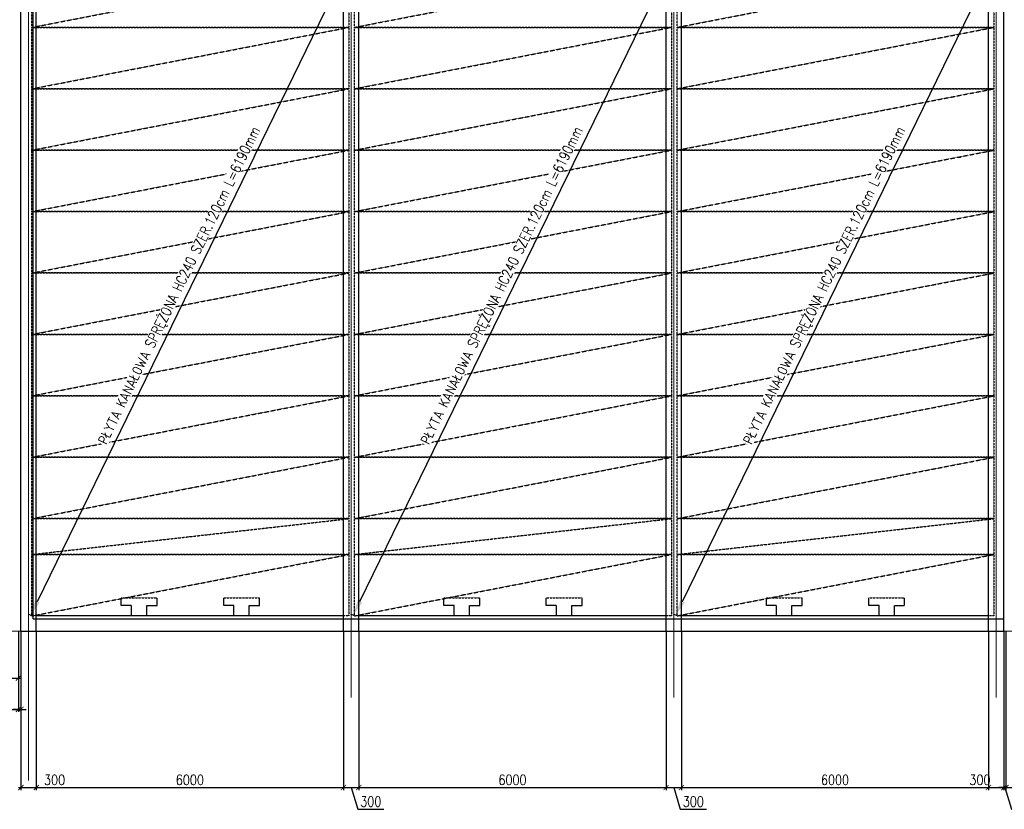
# Model space of a CAD drawing. Header units: millimetres. Extents: x -374129 to 1163271, y -112652 to 695637.
# Tile 3 of 256: x -175 to 19058, y -103479 to -88050. Entities that reach past the tile are written whole.
import ezdxf
from ezdxf import colors
from ezdxf.entities.mleader import LeaderData, LeaderLine
from ezdxf.math import Vec2, Vec3

# ---------------------------------------------------------------- set-up
doc = ezdxf.new("R2010")
doc.units = ezdxf.units.MM
doc.header["$PDMODE"] = 4
for name, pattern in [('ACAD_ISO04W100', [30, 24, -3, 0, -3]), ('DASHED', [0.75, 0.5, -0.25]), ('HIDDEN', [0.375, 0.25, -0.125])]:
    doc.linetypes.add(name, pattern=pattern)
for name, color, linetype in [('KRT_opisy', 146, 'Continuous'), ('KRT_plyty kanalow', 11, 'Continuous'), ('KRT_plyty SPK20', 7, 'Continuous'), ('KRT_sciany', 2, 'Continuous'), ('KRT_wymiary', 4, 'Continuous')]:
    doc.layers.add(name, color=color, linetype=linetype)
doc.layers.add('KRT_osie', color=55, linetype='ACAD_ISO04W100', lineweight=18)
doc.styles.add('WYMIAR', font='romans.shx', dxfattribs={"width": 0.8})
doc.dimstyles.new('KRT_1-100', dxfattribs={"dimscale": 100, "dimtxt": 2, "dimasz": 1, "dimexe": 0.5, "dimexo": 0, "dimgap": 0.5, "dimtad": 1, "dimdec": 1, "dimrnd": 0.1, "dimzin": 9, "dimdsep": 46, "dimtxsty": 'WYMIAR', "dimblk": 'ARCHTICK', "dimcen": 0.09, "dimdle": 0.5, "dimclrd": 1, "dimclre": 252, "dimclrt": 256, "dimadec": 0, "dimazin": 0, "dimtfac": 1, "dimtdec": 1, "dimtmove": 0, "dimatfit": 3, "dimfxl": 1, "dimtolj": 1, "dimtzin": 0, "dimarcsym": 0})

# ---------------------------------------------------------------- blocks, each defined once
blk = doc.blocks.new('_ArchTick')
at = {"color": 0, "linetype": 'ByBlock', "const_width": 0.15}
blk.add_lwpolyline([(-0.5, -0.5), (0.5, 0.5)], dxfattribs=at)
blk = doc.blocks.new('*D242')
at = {"layer": 'Defpoints', "color": 0, "transparency": 16777216}
for p in [(-4350, -100000), (-200, -100000), (-200, -100915)]:
    blk.add_point(p, dxfattribs=at)
at = {"layer": 'KRT_wymiary', "color": 252, "lineweight": -2, "transparency": 16777216}
for p, q in [((-4350, -100000), (-4350, -100965)), ((-200, -100000), (-200, -100965))]:
    blk.add_line(p, q, dxfattribs=at)
at = {"layer": 'KRT_wymiary', "color": 1, "lineweight": -2, "transparency": 16777216}
blk.add_line((-4400, -100915), (-150, -100915), dxfattribs=at)
at = {"layer": 'KRT_wymiary', "color": 1, "lineweight": -2, "transparency": 16777216, "xscale": 100, "yscale": 100, "zscale": 100, "rotation": 180}
blk.add_blockref('_ArchTick', (-4350, -100915), dxfattribs=at)
at = {"layer": 'KRT_wymiary', "color": 1, "lineweight": -2, "transparency": 16777216, "xscale": 100, "yscale": 100, "zscale": 100}
blk.add_blockref('_ArchTick', (-200, -100915), dxfattribs=at)
at = {"layer": 'KRT_wymiary', "transparency": 16777216, "insert": (-2275, -100765), "char_height": 200, "attachment_point": 5, "style": 'WYMIAR'}
blk.add_mtext('\\A1;4150', dxfattribs=at)
blk = doc.blocks.new('*D245')
at = {"layer": 'Defpoints', "color": 0, "transparency": 16777216}
for p in [(-11900, -100000), (-200, -100000), (-200, -101527)]:
    blk.add_point(p, dxfattribs=at)
at = {"layer": 'KRT_wymiary', "color": 252, "lineweight": -2, "transparency": 16777216}
for p, q in [((-11900, -100000), (-11900, -101577)), ((-200, -100000), (-200, -101577))]:
    blk.add_line(p, q, dxfattribs=at)
at = {"layer": 'KRT_wymiary', "color": 1, "lineweight": -2, "transparency": 16777216}
blk.add_line((-11950, -101527), (-150, -101527), dxfattribs=at)
at = {"layer": 'KRT_wymiary', "color": 1, "lineweight": -2, "transparency": 16777216, "xscale": 100, "yscale": 100, "zscale": 100, "rotation": 180}
blk.add_blockref('_ArchTick', (-11900, -101527), dxfattribs=at)
at = {"layer": 'KRT_wymiary', "color": 1, "lineweight": -2, "transparency": 16777216, "xscale": 100, "yscale": 100, "zscale": 100}
blk.add_blockref('_ArchTick', (-200, -101527), dxfattribs=at)
at = {"layer": 'KRT_wymiary', "transparency": 16777216, "insert": (-6050, -101377), "char_height": 200, "attachment_point": 5, "style": 'WYMIAR'}
blk.add_mtext('\\A1;11700', dxfattribs=at)
blk = doc.blocks.new('*D251')
at = {"layer": 'Defpoints', "color": 0, "transparency": 16777216}
for p in [(-150, -100000), (150, -100000), (150, -103054)]:
    blk.add_point(p, dxfattribs=at)
at = {"layer": 'KRT_wymiary', "color": 252, "lineweight": -2, "transparency": 16777216}
for p, q in [((-150, -100000), (-150, -103104)), ((150, -100000), (150, -103104))]:
    blk.add_line(p, q, dxfattribs=at)
at = {"layer": 'KRT_wymiary', "color": 1, "lineweight": -2, "transparency": 16777216}
for p, q in [((-200, -103054), (150, -103054)), ((150, -103054), (761, -103054))]:
    blk.add_line(p, q, dxfattribs=at)
at = {"layer": 'KRT_wymiary', "color": 1, "lineweight": -2, "transparency": 16777216, "xscale": 100, "yscale": 100, "zscale": 100, "rotation": 180}
blk.add_blockref('_ArchTick', (-150, -103054), dxfattribs=at)
at = {"layer": 'KRT_wymiary', "color": 1, "lineweight": -2, "transparency": 16777216, "xscale": 100, "yscale": 100, "zscale": 100}
blk.add_blockref('_ArchTick', (150, -103054), dxfattribs=at)
at = {"layer": 'KRT_wymiary', "transparency": 16777216, "insert": (506, -102904), "char_height": 200, "attachment_point": 5, "style": 'WYMIAR'}
blk.add_mtext('\\A1;300', dxfattribs=at)
blk = doc.blocks.new('*D252')
at = {"layer": 'Defpoints', "color": 0, "transparency": 16777216}
for p in [(-200, -100000), (-150, -101184), (-150, -101527)]:
    blk.add_point(p, dxfattribs=at)
at = {"layer": 'KRT_wymiary', "color": 252, "lineweight": -2, "transparency": 16777216}
for p, q in [((-200, -100000), (-200, -101577)), ((-150, -101184), (-150, -101577))]:
    blk.add_line(p, q, dxfattribs=at)
at = {"layer": 'KRT_wymiary', "color": 1, "lineweight": -2, "transparency": 16777216}
for p, q in [((-200, -101527), (-300, -101527)), ((-200, -101527), (-150, -101527)), ((-150, -101527), (-50, -101527))]:
    blk.add_line(p, q, dxfattribs=at)
at = {"layer": 'KRT_wymiary', "color": 1, "lineweight": -2, "transparency": 16777216, "xscale": 100, "yscale": 100, "zscale": 100}
blk.add_blockref('_ArchTick', (-200, -101527), dxfattribs=at)
at = {"layer": 'KRT_wymiary', "color": 1, "lineweight": -2, "transparency": 16777216, "xscale": 100, "yscale": 100, "zscale": 100, "rotation": 180}
blk.add_blockref('_ArchTick', (-150, -101527), dxfattribs=at)
at = {"layer": 'KRT_wymiary', "transparency": 16777216, "insert": (-464, -101377), "char_height": 200, "attachment_point": 5, "style": 'WYMIAR'}
blk.add_mtext('\\A1;50', dxfattribs=at)
blk = doc.blocks.new('*D253')
at = {"layer": 'Defpoints', "color": 0, "transparency": 16777216}
for p in [(150, -100000), (6150, -100000), (6150, -103054)]:
    blk.add_point(p, dxfattribs=at)
at = {"layer": 'KRT_wymiary', "color": 252, "lineweight": -2, "transparency": 16777216}
for p, q in [((150, -100000), (150, -103104)), ((6150, -100000), (6150, -103104))]:
    blk.add_line(p, q, dxfattribs=at)
at = {"layer": 'KRT_wymiary', "color": 1, "lineweight": -2, "transparency": 16777216}
blk.add_line((100, -103054), (6200, -103054), dxfattribs=at)
at = {"layer": 'KRT_wymiary', "color": 1, "lineweight": -2, "transparency": 16777216, "xscale": 100, "yscale": 100, "zscale": 100, "rotation": 180}
blk.add_blockref('_ArchTick', (150, -103054), dxfattribs=at)
at = {"layer": 'KRT_wymiary', "color": 1, "lineweight": -2, "transparency": 16777216, "xscale": 100, "yscale": 100, "zscale": 100}
blk.add_blockref('_ArchTick', (6150, -103054), dxfattribs=at)
at = {"layer": 'KRT_wymiary', "transparency": 16777216, "insert": (3150, -102904), "char_height": 200, "attachment_point": 5, "style": 'WYMIAR'}
blk.add_mtext('\\A1;6000', dxfattribs=at)
blk = doc.blocks.new('*D254')
at = {"layer": 'Defpoints', "color": 0, "transparency": 16777216}
for p in [(6150, -100000), (6450, -100000), (6450, -103054)]:
    blk.add_point(p, dxfattribs=at)
at = {"layer": 'KRT_wymiary', "color": 252, "lineweight": -2, "transparency": 16777216}
for p, q in [((6150, -100000), (6150, -103104)), ((6450, -100000), (6450, -103104))]:
    blk.add_line(p, q, dxfattribs=at)
at = {"layer": 'KRT_wymiary', "color": 1, "lineweight": -2, "transparency": 16777216}
for p, q in [((6100, -103054), (6500, -103054)), ((6300, -103054), (6428, -103479)), ((6428, -103479), (6939, -103479))]:
    blk.add_line(p, q, dxfattribs=at)
at = {"layer": 'KRT_wymiary', "color": 1, "lineweight": -2, "transparency": 16777216, "xscale": 100, "yscale": 100, "zscale": 100, "rotation": 180}
blk.add_blockref('_ArchTick', (6150, -103054), dxfattribs=at)
at = {"layer": 'KRT_wymiary', "color": 1, "lineweight": -2, "transparency": 16777216, "xscale": 100, "yscale": 100, "zscale": 100}
blk.add_blockref('_ArchTick', (6450, -103054), dxfattribs=at)
at = {"layer": 'KRT_wymiary', "transparency": 16777216, "insert": (6683, -103329), "char_height": 200, "attachment_point": 5, "style": 'WYMIAR'}
blk.add_mtext('\\A1;300', dxfattribs=at)
blk = doc.blocks.new('*D255')
at = {"layer": 'Defpoints', "color": 0, "transparency": 16777216}
for p in [(6450, -100000), (12450, -100000), (12450, -103054)]:
    blk.add_point(p, dxfattribs=at)
at = {"layer": 'KRT_wymiary', "color": 252, "lineweight": -2, "transparency": 16777216}
for p, q in [((6450, -100000), (6450, -103104)), ((12450, -100000), (12450, -103104))]:
    blk.add_line(p, q, dxfattribs=at)
at = {"layer": 'KRT_wymiary', "color": 1, "lineweight": -2, "transparency": 16777216}
blk.add_line((6400, -103054), (12500, -103054), dxfattribs=at)
at = {"layer": 'KRT_wymiary', "color": 1, "lineweight": -2, "transparency": 16777216, "xscale": 100, "yscale": 100, "zscale": 100, "rotation": 180}
blk.add_blockref('_ArchTick', (6450, -103054), dxfattribs=at)
at = {"layer": 'KRT_wymiary', "color": 1, "lineweight": -2, "transparency": 16777216, "xscale": 100, "yscale": 100, "zscale": 100}
blk.add_blockref('_ArchTick', (12450, -103054), dxfattribs=at)
at = {"layer": 'KRT_wymiary', "transparency": 16777216, "insert": (9450, -102904), "char_height": 200, "attachment_point": 5, "style": 'WYMIAR'}
blk.add_mtext('\\A1;6000', dxfattribs=at)
blk = doc.blocks.new('*D256')
at = {"layer": 'Defpoints', "color": 0, "transparency": 16777216}
for p in [(12450, -100000), (12750, -100000), (12750, -103054)]:
    blk.add_point(p, dxfattribs=at)
at = {"layer": 'KRT_wymiary', "color": 252, "lineweight": -2, "transparency": 16777216}
for p, q in [((12450, -100000), (12450, -103104)), ((12750, -100000), (12750, -103104))]:
    blk.add_line(p, q, dxfattribs=at)
at = {"layer": 'KRT_wymiary', "color": 1, "lineweight": -2, "transparency": 16777216}
for p, q in [((12400, -103054), (12800, -103054)), ((12600, -103054), (12728, -103479)), ((12728, -103479), (13239, -103479))]:
    blk.add_line(p, q, dxfattribs=at)
at = {"layer": 'KRT_wymiary', "color": 1, "lineweight": -2, "transparency": 16777216, "xscale": 100, "yscale": 100, "zscale": 100, "rotation": 180}
blk.add_blockref('_ArchTick', (12450, -103054), dxfattribs=at)
at = {"layer": 'KRT_wymiary', "color": 1, "lineweight": -2, "transparency": 16777216, "xscale": 100, "yscale": 100, "zscale": 100}
blk.add_blockref('_ArchTick', (12750, -103054), dxfattribs=at)
at = {"layer": 'KRT_wymiary', "transparency": 16777216, "insert": (12983, -103329), "char_height": 200, "attachment_point": 5, "style": 'WYMIAR'}
blk.add_mtext('\\A1;300', dxfattribs=at)
blk = doc.blocks.new('*D257')
at = {"layer": 'Defpoints', "color": 0, "transparency": 16777216}
for p in [(12750, -100000), (18750, -100000), (18750, -103054)]:
    blk.add_point(p, dxfattribs=at)
at = {"layer": 'KRT_wymiary', "color": 252, "lineweight": -2, "transparency": 16777216}
for p, q in [((12750, -100000), (12750, -103104)), ((18750, -100000), (18750, -103104))]:
    blk.add_line(p, q, dxfattribs=at)
at = {"layer": 'KRT_wymiary', "color": 1, "lineweight": -2, "transparency": 16777216}
blk.add_line((12700, -103054), (18800, -103054), dxfattribs=at)
at = {"layer": 'KRT_wymiary', "color": 1, "lineweight": -2, "transparency": 16777216, "xscale": 100, "yscale": 100, "zscale": 100, "rotation": 180}
blk.add_blockref('_ArchTick', (12750, -103054), dxfattribs=at)
at = {"layer": 'KRT_wymiary', "color": 1, "lineweight": -2, "transparency": 16777216, "xscale": 100, "yscale": 100, "zscale": 100}
blk.add_blockref('_ArchTick', (18750, -103054), dxfattribs=at)
at = {"layer": 'KRT_wymiary', "transparency": 16777216, "insert": (15750, -102904), "char_height": 200, "attachment_point": 5, "style": 'WYMIAR'}
blk.add_mtext('\\A1;6000', dxfattribs=at)
blk = doc.blocks.new('*D258')
at = {"layer": 'Defpoints', "color": 0, "transparency": 16777216}
for p in [(18750, -100000), (19050, -100000), (19050, -103054)]:
    blk.add_point(p, dxfattribs=at)
at = {"layer": 'KRT_wymiary', "color": 252, "lineweight": -2, "transparency": 16777216}
for p, q in [((18750, -100000), (18750, -103104)), ((19050, -100000), (19050, -103104))]:
    blk.add_line(p, q, dxfattribs=at)
at = {"layer": 'KRT_wymiary', "color": 1, "lineweight": -2, "transparency": 16777216}
blk.add_line((18700, -103054), (19100, -103054), dxfattribs=at)
at = {"layer": 'KRT_wymiary', "color": 1, "lineweight": -2, "transparency": 16777216, "xscale": 100, "yscale": 100, "zscale": 100, "rotation": 180}
blk.add_blockref('_ArchTick', (18750, -103054), dxfattribs=at)
at = {"layer": 'KRT_wymiary', "color": 1, "lineweight": -2, "transparency": 16777216, "xscale": 100, "yscale": 100, "zscale": 100}
blk.add_blockref('_ArchTick', (19050, -103054), dxfattribs=at)
at = {"layer": 'KRT_wymiary', "transparency": 16777216, "insert": (18581, -102904), "char_height": 200, "attachment_point": 5, "style": 'WYMIAR'}
blk.add_mtext('\\A1;300', dxfattribs=at)
blk = doc.blocks.new('*D259')
at = {"layer": 'Defpoints', "color": 0, "transparency": 16777216}
for p in [(19050, -100000), (19090, -100000), (19090, -103054)]:
    blk.add_point(p, dxfattribs=at)
at = {"layer": 'KRT_wymiary', "color": 252, "lineweight": -2, "transparency": 16777216}
for p, q in [((19050, -100000), (19050, -103104)), ((19090, -100000), (19090, -103104))]:
    blk.add_line(p, q, dxfattribs=at)
at = {"layer": 'KRT_wymiary', "color": 1, "lineweight": -2, "transparency": 16777216}
for p, q in [((19050, -103054), (18950, -103054)), ((19050, -103054), (19090, -103054)), ((19050, -103054), (19090, -103054)), ((19070, -103054), (19198, -103479)), ((19090, -103054), (19190, -103054)), ((19198, -103479), (19557, -103479))]:
    blk.add_line(p, q, dxfattribs=at)
at = {"layer": 'KRT_wymiary', "color": 1, "lineweight": -2, "transparency": 16777216, "xscale": 100, "yscale": 100, "zscale": 100}
blk.add_blockref('_ArchTick', (19050, -103054), dxfattribs=at)
at = {"layer": 'KRT_wymiary', "color": 1, "lineweight": -2, "transparency": 16777216, "xscale": 100, "yscale": 100, "zscale": 100, "rotation": 180}
blk.add_blockref('_ArchTick', (19090, -103054), dxfattribs=at)
at = {"layer": 'KRT_wymiary', "transparency": 16777216, "insert": (19377, -103329), "char_height": 200, "attachment_point": 5, "style": 'WYMIAR'}
blk.add_mtext('\\A1;40', dxfattribs=at)
blk = doc.blocks.new('*D260')
at = {"layer": 'Defpoints', "color": 0, "transparency": 16777216}
for p in [(19090, -100000), (19390, -100000), (19390, -103054)]:
    blk.add_point(p, dxfattribs=at)
at = {"layer": 'KRT_wymiary', "color": 252, "lineweight": -2, "transparency": 16777216}
for p, q in [((19090, -100000), (19090, -103104)), ((19390, -100000), (19390, -103104))]:
    blk.add_line(p, q, dxfattribs=at)
at = {"layer": 'KRT_wymiary', "color": 1, "lineweight": -2, "transparency": 16777216}
blk.add_line((19040, -103054), (19440, -103054), dxfattribs=at)
at = {"layer": 'KRT_wymiary', "color": 1, "lineweight": -2, "transparency": 16777216, "xscale": 100, "yscale": 100, "zscale": 100, "rotation": 180}
blk.add_blockref('_ArchTick', (19090, -103054), dxfattribs=at)
at = {"layer": 'KRT_wymiary', "color": 1, "lineweight": -2, "transparency": 16777216, "xscale": 100, "yscale": 100, "zscale": 100}
blk.add_blockref('_ArchTick', (19390, -103054), dxfattribs=at)
at = {"layer": 'KRT_wymiary', "transparency": 16777216, "insert": (19712, -102904), "char_height": 200, "attachment_point": 5, "style": 'WYMIAR'}
blk.add_mtext('\\A1;300', dxfattribs=at)
blk = doc.blocks.new('plyta120-2')
at = {"layer": 'KRT_plyty kanalow', "linetype": 'DASHED', "ltscale": 3}
for p, q in [((-4340, 350), (-3640, 350)), ((-2340, 350), (-1640, 350))]:
    blk.add_line(p, q, dxfattribs=at)
blk.add_lwpolyline([(-6085, 0), (-6085, 1200), (105, 1200), (105, 0), (-6085, 0), (105, 1200)], dxfattribs=at)
at = {"layer": 'KRT_plyty kanalow', "linetype": 'DASHED', "ltscale": 2}
for points in [[(-4140, 0), (-4140, 200), (-4340, 200), (-4340, 350)], [(-3840, 0), (-3840, 200), (-3640, 200), (-3640, 350)], [(-2140, 0), (-2140, 200), (-2340, 200), (-2340, 350)], [(-1840, 0), (-1840, 200), (-1640, 200), (-1640, 350)]]:
    blk.add_lwpolyline(points, dxfattribs=at)
blk = doc.blocks.new('plyta120-4')
at = {"layer": 'KRT_plyty kanalow', "linetype": 'DASHED', "ltscale": 3}
blk.add_lwpolyline([(-6085, -700), (-6085, 0), (105, 0), (105, -700), (-6085, -700), (105, 0)], dxfattribs=at)
blk = doc.blocks.new('plyta130-3')
at = {"layer": 'KRT_plyty kanalow', "linetype": 'DASHED', "ltscale": 3}
for p, q in [((-4340, 850), (-3640, 850)), ((-2340, 850), (-1640, 850))]:
    blk.add_line(p, q, dxfattribs=at)
blk.add_lwpolyline([(-6085, 0), (-6085, 1200), (105, 1200), (105, 0), (-6085, 0), (105, 1200)], dxfattribs=at)
at = {"layer": 'KRT_plyty kanalow', "linetype": 'DASHED', "ltscale": 2}
for points in [[(-4140, 1200), (-4140, 1000), (-4340, 1000), (-4340, 850)], [(-3840, 1200), (-3840, 1000), (-3640, 1000), (-3640, 850)], [(-2140, 1200), (-2140, 1000), (-2340, 1000), (-2340, 850)], [(-1840, 1200), (-1840, 1000), (-1640, 1000), (-1640, 850)]]:
    blk.add_lwpolyline(points, dxfattribs=at)
blk = doc.blocks.new('plyta120')
at = {"layer": 'KRT_plyty kanalow', "linetype": 'DASHED', "ltscale": 3}
blk.add_lwpolyline([(-6085, -1200), (-6085, 0), (105, 0), (105, -1200), (-6085, -1200), (105, 0)], dxfattribs=at)
blk = doc.blocks.new('*D301')
at = {"layer": 'Defpoints', "color": 0, "transparency": 16777216}
for p in [(6229, -86987), (6255, -87000), (65, -99700)]:
    blk.add_point(p, dxfattribs=at)
at = {"layer": 'KRT_plyty SPK20', "color": 252, "lineweight": -2, "transparency": 16777216}
for p, q in [((6255, -87000), (6184, -86965)), ((65, -99700), (-6, -99665))]:
    blk.add_line(p, q, dxfattribs=at)
at = {"layer": 'KRT_plyty SPK20', "color": 1, "lineweight": -2, "transparency": 16777216}
blk.add_line((170, -99418), (6098, -87257), dxfattribs=at)
at = {"layer": 'KRT_plyty SPK20', "color": 1, "transparency": 16777216}
for points in [[(6053, -87235), (6142, -87279), (6229, -86987)], [(125, -99396), (215, -99440), (39, -99687)]]:
    blk.add_solid(points, dxfattribs=at)
at = {"layer": 'KRT_plyty SPK20', "color": 6, "transparency": 16777216, "insert": (2956, -93251), "char_height": 200, "attachment_point": 5, "rotation": 64.0153, "style": 'WYMIAR', "bg_fill": 3, "box_fill_scale": 1.1, "bg_fill_color": 256, "bg_fill_true_color": 13158600, "bg_fill_transparency": 0}
blk.add_mtext('\\A1;PŁYTA KANAŁOWA SPRĘŻONA HC240 SZER.120cm L=6190mm', dxfattribs=at)
blk = doc.blocks.new('*D302')
at = {"layer": 'Defpoints', "color": 0, "transparency": 16777216}
for p in [(12529, -86987), (12555, -87000), (6365, -99700)]:
    blk.add_point(p, dxfattribs=at)
at = {"layer": 'KRT_plyty SPK20', "color": 252, "lineweight": -2, "transparency": 16777216}
for p, q in [((12555, -87000), (12484, -86965)), ((6365, -99700), (6294, -99665))]:
    blk.add_line(p, q, dxfattribs=at)
at = {"layer": 'KRT_plyty SPK20', "color": 1, "lineweight": -2, "transparency": 16777216}
blk.add_line((6470, -99418), (12398, -87257), dxfattribs=at)
at = {"layer": 'KRT_plyty SPK20', "color": 1, "transparency": 16777216}
for points in [[(12353, -87235), (12442, -87279), (12529, -86987)], [(6425, -99396), (6515, -99440), (6339, -99687)]]:
    blk.add_solid(points, dxfattribs=at)
at = {"layer": 'KRT_plyty SPK20', "color": 6, "transparency": 16777216, "insert": (9256, -93251), "char_height": 200, "attachment_point": 5, "rotation": 64.0153, "style": 'WYMIAR', "bg_fill": 3, "box_fill_scale": 1.1, "bg_fill_color": 256, "bg_fill_true_color": 13158600, "bg_fill_transparency": 0}
blk.add_mtext('\\A1;PŁYTA KANAŁOWA SPRĘŻONA HC240 SZER.120cm L=6190mm', dxfattribs=at)
blk = doc.blocks.new('*D303')
at = {"layer": 'Defpoints', "color": 0, "transparency": 16777216}
for p in [(18829, -86987), (18855, -87000), (12665, -99700)]:
    blk.add_point(p, dxfattribs=at)
at = {"layer": 'KRT_plyty SPK20', "color": 252, "lineweight": -2, "transparency": 16777216}
for p, q in [((18855, -87000), (18784, -86965)), ((12665, -99700), (12594, -99665))]:
    blk.add_line(p, q, dxfattribs=at)
at = {"layer": 'KRT_plyty SPK20', "color": 1, "lineweight": -2, "transparency": 16777216}
blk.add_line((12770, -99418), (18698, -87257), dxfattribs=at)
at = {"layer": 'KRT_plyty SPK20', "color": 1, "transparency": 16777216}
for points in [[(18653, -87235), (18742, -87279), (18829, -86987)], [(12725, -99396), (12815, -99440), (12639, -99687)]]:
    blk.add_solid(points, dxfattribs=at)
at = {"layer": 'KRT_plyty SPK20', "color": 6, "transparency": 16777216, "insert": (15556, -93251), "char_height": 200, "attachment_point": 5, "rotation": 64.0153, "style": 'WYMIAR', "bg_fill": 3, "box_fill_scale": 1.1, "bg_fill_color": 256, "bg_fill_true_color": 13158600, "bg_fill_transparency": 0}
blk.add_mtext('\\A1;PŁYTA KANAŁOWA SPRĘŻONA HC240 SZER.120cm L=6190mm', dxfattribs=at)

msp = doc.modelspace()

# ---------------------------------------------------------------- linework, layer by layer
at = {"layer": 'KRT_osie', "ltscale": 0.5}
msp.add_line((73659.31, -100000), (-4623.4, -100000), dxfattribs=at)
at = {"layer": 'KRT_osie'}
msp.add_line((0, -100000), (0, -102913.93), dxfattribs=at)
at = {"layer": 'KRT_sciany'}
for p, q in [((-150, -100000), (150, -100000)), ((150, -100000), (6150, -100000)), ((6150, -100000), (6450, -100000)), ((6450, -100000), (12450, -100000)), ((12450, -100000), (12750, -100000)), ((12750, -100000), (18750, -100000)), ((18750, -100000), (19050, -100000))]:
    msp.add_line(p, q, dxfattribs=at)

# ---------------------------------------------------------------- block references
at = {"layer": 'KRT_wymiary'}
for name, p in [('plyta130-3', (6150, -88200)), ('plyta130-3', (12450, -88200)), ('plyta130-3', (18750, -88200)), ('plyta120', (6150, -88200)), ('plyta120', (6150, -88200)), ('plyta120', (12450, -88200)), ('plyta120', (12450, -88200)), ('plyta120', (18750, -88200)), ('plyta120', (18750, -88200)), ('plyta120', (6150, -91800)), ('plyta120', (6150, -91800)), ('plyta120', (12450, -91800)), ('plyta120', (12450, -91800)), ('plyta120', (18750, -91800)), ('plyta120', (18750, -91800)), ('plyta120', (6150, -93000)), ('plyta120', (6150, -93000)), ('plyta120', (12450, -93000)), ('plyta120', (12450, -93000)), ('plyta120', (18750, -93000)), ('plyta120', (18750, -93000)), ('plyta120', (6150, -94200)), ('plyta120', (6150, -94200)), ('plyta120', (12450, -94200)), ('plyta120', (12450, -94200)), ('plyta120', (18750, -94200)), ('plyta120', (18750, -94200)), ('plyta120', (6150, -95400)), ('plyta120', (6150, -95400)), ('plyta120', (12450, -95400)), ('plyta120', (12450, -95400)), ('plyta120', (18750, -95400)), ('plyta120', (18750, -95400)), ('plyta120', (6150, -96600)), ('plyta120', (6150, -96600)), ('plyta120', (12450, -96600)), ('plyta120', (12450, -96600)), ('plyta120', (18750, -96600)), ('plyta120', (18750, -96600)), ('plyta120-4', (6150, -97800)), ('plyta120-4', (12450, -97800)), ('plyta120-4', (18750, -97800)), ('plyta120-2', (6150, -99700)), ('plyta120-2', (12450, -99700)), ('plyta120-2', (18750, -99700))]:
    msp.add_blockref(name, p, dxfattribs=at)

# ---------------------------------------------------------------- dimensions: what is measured, and where the dimension line sits
for base, p1, p2, picture, middle in [((-200, -101527.25), (-11900, -100000), (-200, -100000), '*D245', (-6050, -101377.25)), ((150, -103054.42), (-150, -100000), (150, -100000), '*D251', (505.71, -102904.42))]:
    dim = msp.add_linear_dim(base=base, p1=p1, p2=p2, dimstyle='KRT_1-100', dxfattribs=at)
    dim.commit()
    dim.dimension.update_dxf_attribs({"geometry": picture, "text_midpoint": middle})
for base, p1, p2, picture, middle in [((-200, -100914.86), (-4350, -100000), (-200, -100000), '*D242', (-2275, -100764.86)), ((6150, -103054.42), (150, -100000), (6150, -100000), '*D253', (3150, -102904.42)), ((6450, -103054.42), (6150, -100000), (6450, -100000), '*D254', (6477.5, -103329.42)), ((12450, -103054.42), (6450, -100000), (12450, -100000), '*D255', (9450, -102904.42)), ((12750, -103054.42), (12450, -100000), (12750, -100000), '*D256', (12777.5, -103329.42)), ((18750, -103054.42), (12750, -100000), (18750, -100000), '*D257', (15750, -102904.42)), ((19090, -103054.42), (19050, -100000), (19090, -100000), '*D259', (19247.5, -103329.42))]:
    dim = msp.add_linear_dim(base=base, p1=p1, p2=p2, dimstyle='KRT_1-100', override={"dimtmove": 1}, dxfattribs=at)
    dim.commit()
    dim.dimension.update_dxf_attribs({"geometry": picture, "text_midpoint": middle})
for base, p1, p2, picture, middle in [((-150, -101527.25), (-200, -100000), (-150, -101184.47), '*D252', (-463.86, -101527.25)), ((19050, -103054.42), (18750, -100000), (19050, -100000), '*D258', (18581.05, -103054.42)), ((19390, -103054.42), (19090, -100000), (19390, -100000), '*D260', (19711.51, -103054.42))]:
    dim = msp.add_linear_dim(base=base, p1=p1, p2=p2, dimstyle='KRT_1-100', override={"dimtmove": 1}, dxfattribs=at)
    dim.commit()
    dim.dimension.update_dxf_attribs({"geometry": picture, "text_midpoint": middle, "dimtype": 160})

# ---------------------------------------------------------------- leaders
at = {"layer": 'KRT_opisy', "color": 1}
ml = msp.add_multileader_mtext('Standard', dxfattribs=at)
ml.set_content('\\C54;PODŁOGA TECHNICZNA Z KRAT TWORZYWOWYCH', style='WYMIAR')
ml.set_leader_properties()
ml.build(insert=Vec2(0, 0))
ml.multileader.update_dxf_attribs({"text_right_attachment_type": 6, "dogleg_length": 0.36, "arrow_head_size": 200, "scale": 100})
ctx = ml.context
ctx.base_point, ctx.scale, ctx.char_height, ctx.arrow_head_size, ctx.landing_gap_size, ctx.plane_origin = Vec3(-8902.3, -90939.77), 100, 200, 200, 9, Vec3(-43376.14, -174928.47)
ctx.right_attachment = 6
notes = []
notes.append((ctx, [(0, (1, 1, 0), (-8938.3, -90939.77), (1, 0), 36, [(1, [(-9717.75, -90269.41)], 0, [])])]))
ctx.mtext.insert, ctx.mtext.width, ctx.mtext.defined_height, ctx.mtext.flow_direction = Vec3(-8893.3, -90839.77), 3424.9477, 1400.46, 5
ctx.mtext.has_bg_fill, ctx.mtext.bg_color, ctx.mtext.bg_scale_factor, ctx.mtext.bg_transparency, ctx.mtext.use_window_bg_color = 1, -1027028792, 1.5, 0, 1
for ctx, leaders in notes:
    for number, flags, end, landing, length, lines in leaders:
        leader = LeaderData()
        leader.index, (leader.has_last_leader_line, leader.has_dogleg_vector, leader.attachment_direction) = number, flags
        leader.last_leader_point, leader.dogleg_vector, leader.dogleg_length = Vec3(end), Vec3(landing), length
        for number, points, colour, breaks in lines:
            line = LeaderLine()
            line.index, line.vertices, line.color, line.breaks = number, Vec3.list(points), colors.encode_raw_color(colour), breaks
            leader.lines.append(line)
        ctx.leaders.append(leader)

# ---------------------------------------------------------------- next in the draw order: linework, layer by layer
at = {"layer": 'KRT_osie', "ltscale": 0.5}
for p, q in [((0, -80811.36), (0, -101295)), ((6300, -80811.36), (6300, -101295)), ((12600, -80811.36), (12600, -101295)), ((18900, -80811.36), (18900, -101295))]:
    msp.add_line(p, q, dxfattribs=at)
at = {"layer": 'KRT_sciany'}
for p, q in [((-150, -100000), (-150, -86700)), ((90, -99760), (90, -86700)), ((19050, -100000), (19050, -86700))]:
    msp.add_line(p, q, dxfattribs=at)
at = {"layer": 'KRT_sciany', "color": 1, "linetype": 'HIDDEN', "ltscale": 5}
for p, q in [((150, -100000), (150, -87000)), ((6150, -100000), (6150, -87000)), ((6450, -100000), (6450, -87000)), ((12450, -100000), (12450, -87000)), ((12750, -100000), (12750, -87000)), ((18750, -100000), (18750, -87000))]:
    msp.add_line(p, q, dxfattribs=at)

# ---------------------------------------------------------------- next in the draw order: block references
at = {"layer": 'KRT_wymiary'}
for p in [(6150, -89400), (6150, -89400), (12450, -89400), (12450, -89400), (18750, -89400), (18750, -89400), (6150, -90600), (6150, -90600), (12450, -90600), (12450, -90600), (18750, -90600), (18750, -90600)]:
    msp.add_blockref('plyta120', p, dxfattribs=at)

# ---------------------------------------------------------------- next in the draw order: dimensions: what is measured, and where the dimension line sits
at = {"layer": 'KRT_plyty SPK20', "color": 1}
dim = msp.add_aligned_dim(p1=(65, -99700), p2=(6255, -87000), distance=28.94, text='PŁYTA KANAŁOWA SPRĘŻONA HC240 SZER.120cm L=6190mm', dimstyle='KRT_1-100', override={"dimasz": 3, "dimsah": 1, "dimclrt": 6, "dimtmove": 1, "dimtfill": 1}, dxfattribs=at)
dim.commit()
dim.dimension.update_dxf_attribs({"geometry": '*D301', "text_midpoint": (2956.34, -93250.74)})

# ---------------------------------------------------------------- next in the draw order: linework, layer by layer
at = {"layer": 'KRT_sciany', "color": 1, "linetype": 'HIDDEN', "ltscale": 5}
msp.add_line((6150, -99700), (150, -99700), dxfattribs=at)

# ---------------------------------------------------------------- next in the draw order: dimensions: what is measured, and where the dimension line sits
at = {"layer": 'KRT_plyty SPK20', "color": 1}
dim = msp.add_aligned_dim(p1=(6365, -99700), p2=(12555, -87000), distance=28.94, text='PŁYTA KANAŁOWA SPRĘŻONA HC240 SZER.120cm L=6190mm', dimstyle='KRT_1-100', override={"dimasz": 3, "dimsah": 1, "dimclrt": 6, "dimtmove": 1, "dimtfill": 1}, dxfattribs=at)
dim.commit()
dim.dimension.update_dxf_attribs({"geometry": '*D302', "text_midpoint": (9256.34, -93250.74)})

# ---------------------------------------------------------------- next in the draw order: linework, layer by layer
at = {"layer": 'KRT_sciany', "color": 1, "linetype": 'HIDDEN', "ltscale": 5}
msp.add_line((12450, -99700), (6450, -99700), dxfattribs=at)

# ---------------------------------------------------------------- next in the draw order: dimensions: what is measured, and where the dimension line sits
at = {"layer": 'KRT_plyty SPK20', "color": 1}
dim = msp.add_aligned_dim(p1=(12665, -99700), p2=(18855, -87000), distance=28.94, text='PŁYTA KANAŁOWA SPRĘŻONA HC240 SZER.120cm L=6190mm', dimstyle='KRT_1-100', override={"dimasz": 3, "dimsah": 1, "dimclrt": 6, "dimtmove": 1, "dimtfill": 1}, dxfattribs=at)
dim.commit()
dim.dimension.update_dxf_attribs({"geometry": '*D303', "text_midpoint": (15556.34, -93250.74)})

# ---------------------------------------------------------------- next in the draw order: linework, layer by layer
at = {"layer": 'KRT_sciany'}
msp.add_line((90, -99760), (19050, -99760), dxfattribs=at)
at = {"layer": 'KRT_sciany', "color": 1, "linetype": 'HIDDEN', "ltscale": 5}
msp.add_line((18750, -99700), (12750, -99700), dxfattribs=at)

doc.saveas('drawing.dxf')
